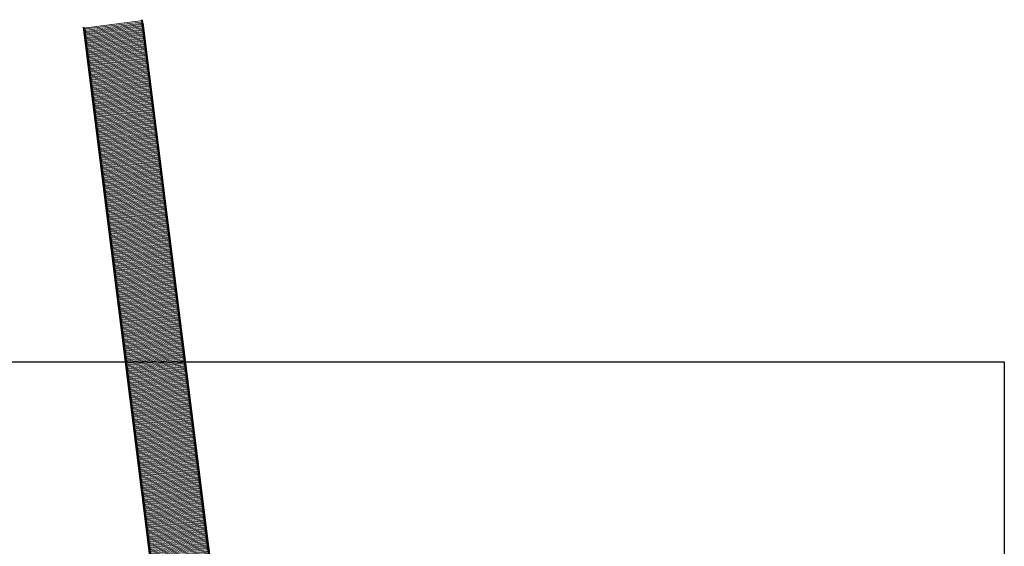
# Model space of a CAD drawing. Header units: centimetres. Extents: x -1589 to 108054, y -205274 to 31709.
# Tile 47 of 256: x 67126 to 108054, y -69129 to -47244. Entities that reach past the tile are written whole.
import ezdxf

# ---------------------------------------------------------------- set-up
doc = ezdxf.new("R2010")
doc.units = ezdxf.units.CM
doc.header["$LTSCALE"] = 0.01
doc.header["$MEASUREMENT"] = 0
doc.layers.add('2_ściany zewnętrzne.ISTN', color=7, linetype='Continuous')
doc.layers.add('3_wypełnienia.K_IR', color=7, linetype='Continuous')

msp = doc.modelspace()

# ---------------------------------------------------------------- hatches: boundary and pattern name
at = {"layer": '3_wypełnienia.K_IR', "linetype": 'Continuous', "lineweight": 5, "ltscale": 10}
h = msp.add_hatch(dxfattribs=at)
h.set_pattern_fill('Kreskowanie_liniowe', color=8, scale=10, style=0, pattern_type=2)
h.set_pattern_definition([(7.14013, (73200.357, -64903.143), (-6.21483, 49.61226), [])])
h.paths.add_polyline_path([(76630.8304, -82251.93579), (72245.48771, -47244.23737), (69769.88429, -47554.35115), (74116.37967, -82251.93579)])

# ---------------------------------------------------------------- linework, layer by layer
at = {"ltscale": 10}
for points in [[(18353.62342, -120865.14197), (18353.62342, -91165.14197), (18353.62342, -61465.14197), (108053.62342, -61465.14197)], [(108053.62342, -61465.14197), (108053.62342, -91165.14197), (108053.62342, -120865.14197), (18353.62342, -120865.14197)]]:
    msp.add_lwpolyline(points, dxfattribs=at)
at = {"layer": '2_ściany zewnętrzne.ISTN', "color": 8, "linetype": 'Continuous', "lineweight": 5, "ltscale": 10, "flags": 128}
for points in [[(72183.49441, -47255.09621), (76574.50672, -82303.51936)], [(76614.50672, -82301.02343), (72223.18413, -47250.12371)], [(72223.73063, -47400.22064), (76596.53325, -82299.94685)], [(76636.22291, -82294.97388), (72263.4203, -47395.24768)], [(69770.27563, -47557.47514), (74127.37928, -82333.83034)], [(69796.3492, -47603.52945), (74144.92418, -82309.89278)], [(74167.37928, -82331.33431), (69809.96533, -47552.50244)], [(74184.61385, -82304.91981), (69836.03887, -47598.55648)]]:
    msp.add_lwpolyline(points, dxfattribs=at)

doc.saveas('drawing.dxf')
